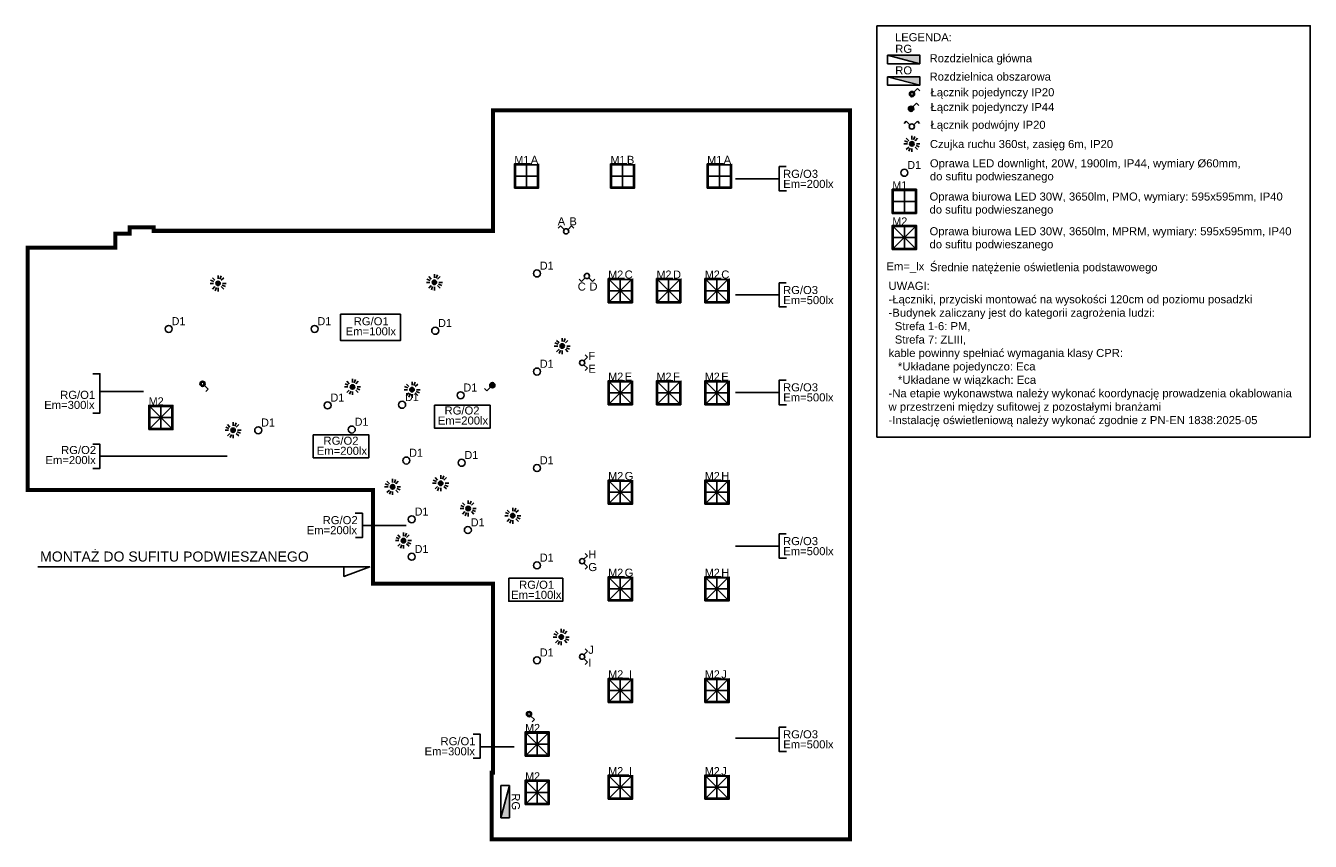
# Model space of a CAD drawing. Header units: millimetres. Extents: x 41440 to 68037, y 19518 to 23361.
# Tile 1 of 5: x 41440 to 44630, y 19886 to 21912. Entities that reach past the tile are written whole.
import ezdxf
from ezdxf.enums import TextEntityAlignment as Align

# ---------------------------------------------------------------- set-up
doc = ezdxf.new("R2010")
doc.units = ezdxf.units.MM
doc.header["$MEASUREMENT"] = 0
doc.linetypes.add('DASHED', pattern=[0.75, 0.5, -0.25])
for name, color, linetype in [('! PT Legenda', 7, 'Continuous'), ('! PT Opisy Legenda 2', 7, 'Continuous'), ('! PT Oświetlenie', 1, 'Continuous'), ('! PT Oświetlenie Adresy', 1, 'Continuous'), ('! PT Rozdzielnice', 5, 'Continuous'), ('_BDLUX_oprawy', 1, 'Continuous'), ('_HSA_ZAKRES_OPRACOWANIA', 213, 'Continuous')]:
    doc.layers.add(name, color=color, linetype=linetype)
doc.styles.add('ARIAL', font='arial.ttf')

# ---------------------------------------------------------------- blocks, each defined once
blk = doc.blocks.new('Łącznik pojedyńczy IP20')
for p, q in [((46.8, 46.8), (136.8, 136.8)), ((136.8, 136.8), (194.4, 79.2))]:
    blk.add_line(p, q)
for radius in [64.8, 39.8]:
    blk.add_circle((0, 0), radius)
blk = doc.blocks.new('Czujka obecności (ruchu) 360')
blk.add_hatch(color=256).paths.add_polyline_path([(55, 0, 1), (-55, 0, 1)])
for points in [[(-112, 0), (-199, 0)], [(-104, 43), (-184, 76)], [(-141, 141), (-79, 79)], [(0, 112), (0, 199)], [(43, 104), (76, 184)], [(79, 79), (141, 141)], [(112, 0), (199, 0)], [(-79, -79), (-141, -141)], [(-43, -104), (-76, -184)], [(0, -112), (0, -199)], [(79, -79), (141, -141)], [(104, -43), (184, -76)]]:
    blk.add_lwpolyline(points)
blk.add_circle((0, 0), 55.3)
blk = doc.blocks.new('Łącznik pojedyczy IP44')
blk.add_hatch(color=256).paths.add_polyline_path([(39.8, 0, 1), (-39.8, 0, 1)])
for p, q in [((46.8, 46.8), (136.8, 136.8)), ((136.8, 136.8), (194.4, 79.2))]:
    blk.add_line(p, q)
for radius in [64.8, 39.8]:
    blk.add_circle((0, 0), radius)
blk = doc.blocks.new('Łącznik podwójny IP20')
for p, q in [((-136.8, 136.8), (-194.4, 79.2)), ((-46.8, 46.8), (-136.8, 136.8)), ((46.8, 46.8), (136.8, 136.8)), ((136.8, 136.8), (194.4, 79.2))]:
    blk.add_line(p, q)
blk.add_circle((0, 0), 64.8)
blk = doc.blocks.new('Rozdzielnica m')
blk.add_hatch(color=256).paths.add_polyline_path([(40, 21.2), (-40, 21.2), (40, 0)])
blk.add_lwpolyline([(40, 0), (-40, 21.2)])
blk.add_lwpolyline([(-40, 21.2), (40, 21.2), (40, 0), (-40, 0)], close=True)
at = {"color": 7}
blk.add_attdef('NAZWA', (10.4, 31.2), '', height=20, dxfattribs=at)
blk = doc.blocks.new('BDlux_D1')
at = {"layer": '_BDLUX_oprawy'}
blk.add_circle((0, 0), 8.7, dxfattribs=at)
at = {"layer": '_BDLUX_oprawy', "color": 7, "lineweight": 30, "insert": (7.2, 29.3), "char_height": 20, "attachment_point": 1}
blk.add_mtext_dynamic_manual_height_columns('D1', width=105.372, gutter_width=1, heights=[-20.1], dxfattribs=at)
blk = doc.blocks.new('BDlux_M1')
at = {"layer": '_BDLUX_oprawy'}
for p, q in [((-27.5, 0), (27.5, 0)), ((0, 27.5), (0, -27.5))]:
    blk.add_line(p, q, dxfattribs=at)
for points in [[(-30, -30), (30, -30), (30, 30), (-30, 30)], [(-27.5, -27.5), (27.5, -27.5), (27.5, 27.5), (-27.5, 27.5)]]:
    blk.add_lwpolyline(points, close=True, dxfattribs=at)
at = {"layer": '_BDLUX_oprawy', "color": 7, "lineweight": 30, "insert": (-30, 50), "char_height": 20, "attachment_point": 1}
blk.add_mtext_dynamic_manual_height_columns('M1', width=105.372, gutter_width=1, heights=[-20.1], dxfattribs=at)
blk = doc.blocks.new('BDlux_M2')
at = {"layer": '_BDLUX_oprawy'}
for p, q in [((-27.5, 27.5), (27.5, -27.5)), ((27.5, 27.5), (-27.5, -27.5)), ((-27.5, 0), (27.5, 0)), ((0, 27.5), (0, -27.5))]:
    blk.add_line(p, q, dxfattribs=at)
for points in [[(-30, -30), (30, -30), (30, 30), (-30, 30)], [(-27.5, -27.5), (27.5, -27.5), (27.5, 27.5), (-27.5, 27.5)]]:
    blk.add_lwpolyline(points, close=True, dxfattribs=at)
at = {"layer": '_BDLUX_oprawy', "color": 7, "lineweight": 30, "insert": (-30, 50), "char_height": 20, "attachment_point": 1}
blk.add_mtext_dynamic_manual_height_columns('M2', width=105.372, gutter_width=1, heights=[-20.1], dxfattribs=at)

msp = doc.modelspace()

# ---------------------------------------------------------------- linework, layer by layer
at = {"layer": '! PT Opisy Legenda 2'}
msp.add_lwpolyline([(43553.5, 21912), (44630.1, 21912), (44630.1, 20890.2), (43553.5, 20890.2)], close=True, dxfattribs=at)
for points in [[(41623.7, 21003.7), (41732.4, 21003.7)], [(41469.5, 20567.9), (42294, 20567.9), (42229.7, 20544.1), (42229.7, 20567.9)]]:
    msp.add_lwpolyline(points)

# ---------------------------------------------------------------- block references
at = {"layer": '! PT Oświetlenie', "xscale": 0.1, "yscale": 0.1, "zscale": 0.1}
for name, p in [('Łącznik pojedyńczy IP20', (43640.8, 21742.2, 14580.3)), ('Łącznik pojedyczy IP44', (43638.5, 21705.7, -857.7)), ('Łącznik podwójny IP20', (43640.4, 21661.4, -857.7)), ('Czujka obecności (ruchu) 360', (43640.5, 21618.5, 29160.7)), ('Łącznik podwójny IP20', (42781.8, 21401.2)), ('Czujka obecności (ruchu) 360', (41917.3, 21272)), ('Czujka obecności (ruchu) 360', (42454.6, 21274.6)), ('Czujka obecności (ruchu) 360', (42772.1, 21116.4)), ('Czujka obecności (ruchu) 360', (42251.2, 21014.9)), ('Czujka obecności (ruchu) 360', (42399.1, 21008)), ('Czujka obecności (ruchu) 360', (41954.6, 20907.3)), ('Czujka obecności (ruchu) 360', (42350.8, 20766.7)), ('Czujka obecności (ruchu) 360', (42470.2, 20775.5)), ('Czujka obecności (ruchu) 360', (42538.5, 20713)), ('Czujka obecności (ruchu) 360', (42649.2, 20695.1)), ('Czujka obecności (ruchu) 360', (42377.7, 20633.1)), ('Czujka obecności (ruchu) 360', (42769.7, 20393.8))]:
    msp.add_blockref(name, p, dxfattribs=at)
for name, p, rotation in [('Łącznik podwójny IP20', (42833.4, 21290.3), 180), ('Łącznik podwójny IP20', (42821.4, 21074.8), 270), ('Łącznik pojedyńczy IP20', (41878.7, 21022.7), 270), ('Łącznik pojedyczy IP44', (42598.6, 21019.1), 180), ('Łącznik podwójny IP20', (42821.4, 20582.1), 270), ('Łącznik podwójny IP20', (42821.4, 20344.9), 270), ('Łącznik pojedyńczy IP20', (42689.6, 20202.3), 270)]:
    msp.add_blockref(name, p, dxfattribs=dict(at, rotation=rotation))
at = {"layer": '! PT Rozdzielnice'}
ref = msp.add_blockref('Rozdzielnica m', (43620, 21817.6, -7719), dxfattribs=at)
ref.add_attrib('NAZWA', 'RG', dxfattribs={"layer": '0', "color": 7, "height": 20, "style": 'ARIAL'}).set_placement((43620.1, 21844.6, -7719), align=Align.CENTER)
ref = msp.add_blockref('Rozdzielnica m', (43620, 21764.1, -7719), dxfattribs=at)
ref.add_attrib('NAZWA', 'RO', dxfattribs={"layer": '0', "color": 7, "height": 20, "style": 'ARIAL'}).set_placement((43620.1, 21791.1, -7719), align=Align.CENTER)
ref = msp.add_blockref('Rozdzielnica m', (42619.9, 19984.9), dxfattribs=dict(at, rotation=270))
ref.add_attrib('NAZWA', 'RG', dxfattribs={"layer": '0', "color": 7, "height": 20, "rotation": 270, "style": 'ARIAL'}).set_placement((42646.9, 19984.7), align=Align.CENTER)
at = {"layer": '_BDLUX_oprawy'}
for name, p in [('BDlux_M1', (42683.2, 21538.6)), ('BDlux_M1', (42922, 21538.6)), ('BDlux_M1', (43162.3, 21538.6)), ('BDlux_D1', (43621.9, 21546.7)), ('BDlux_M1', (43621.9, 21475.6)), ('BDlux_M2', (43621.9, 21385.9)), ('BDlux_D1', (42709.3, 21296.7)), ('BDlux_M2', (42916.4, 21253.9)), ('BDlux_M2', (43036.3, 21253.9)), ('BDlux_M2', (43156.3, 21253.9)), ('BDlux_D1', (41794.8, 21158.9)), ('BDlux_D1', (42157, 21158.9)), ('BDlux_D1', (42456.6, 21154.3)), ('BDlux_D1', (42709.4, 21053.1)), ('BDlux_M2', (42916.4, 21000.4)), ('BDlux_M2', (43036.3, 21000.4)), ('BDlux_M2', (43156.3, 21000.4)), ('BDlux_D1', (42189.4, 20969.1)), ('BDlux_D1', (42374.4, 20970.5)), ('BDlux_D1', (42519.6, 20994.1)), ('BDlux_M2', (41775, 20939.1)), ('BDlux_D1', (42017, 20907.2)), ('BDlux_D1', (42384.9, 20832.1)), ('BDlux_D1', (42522.2, 20826.5)), ('BDlux_D1', (42709.4, 20813.4)), ('BDlux_M2', (42916.4, 20753.6)), ('BDlux_M2', (43156.3, 20753.6)), ('BDlux_D1', (42398.4, 20686.1)), ('BDlux_D1', (42537.7, 20659.3)), ('BDlux_D1', (42398.4, 20593.1)), ('BDlux_D1', (42709.4, 20571.7)), ('BDlux_M2', (42916.4, 20513.4)), ('BDlux_M2', (43156.3, 20513.4)), ('BDlux_D1', (42709.4, 20336.1)), ('BDlux_M2', (42916.4, 20261.1)), ('BDlux_M2', (43156.3, 20261.1)), ('BDlux_M2', (42709.9, 20127.9)), ('BDlux_M2', (42916.4, 20020.7)), ('BDlux_M2', (43156.3, 20020.7)), ('BDlux_M2', (42709.9, 20007.9))]:
    msp.add_blockref(name, p, dxfattribs=at)

# ---------------------------------------------------------------- texts
at = {"layer": '! PT Legenda', "style": 'ARIAL'}
for s, p in [('Łącznik pojedynczy IP20', (43686.9, 21736.7, 14580.3)), ('Łącznik pojedynczy IP44', (43686.9, 21700.1, -857.7)), ('Łącznik podwójny IP20', (43686.9, 21655.9, -857.7)), ('Czujka ruchu 360st, zasięg 6m, IP20', (43685.3, 21608.1, 29160.7))]:
    msp.add_text(s, height=20, dxfattribs=at).set_placement(p)
at = {"layer": '! PT Opisy Legenda 2', "style": 'ARIAL'}
for s, p in [('LEGENDA:', (43598.5, 21873.4, 7719)), ('Rozdzielnica główna', (43684.5, 21821.2, 857.7)), ('Rozdzielnica obszarowa', (43684.5, 21775.6, 857.7)), ('Oprawa LED downlight, 20W, 1900lm, IP44, wymiary Ø60mm,', (43685.3, 21560.2, 23157)), ('do sufitu podwieszanego', (43685.3, 21527.9, 23157)), ('Oprawa biurowa LED 30W, 3650lm, PMO, wymiary: 595x595mm, IP40 ', (43684.4, 21477.7, 23157)), ('do sufitu podwieszanego', (43684.4, 21445.4, 23157)), ('Oprawa biurowa LED 30W, 3650lm, MPRM, wymiary: 595x595mm, IP40 ', (43684.4, 21391.5, 23157)), ('do sufitu podwieszanego', (43684.4, 21359.2, 23157)), ('Średnie natężenie oświetlenia podstawowego', (43685.3, 21302.2, 15438))]:
    msp.add_text(s, height=20, dxfattribs=at).set_placement(p)
at = {"layer": '! PT Opisy Legenda 2', "insert": (43582.6, 21275.9), "char_height": 20, "width": 1010.998, "attachment_point": 1, "style": 'ARIAL'}
msp.add_mtext('UWAGI:\\P-Łączniki, przyciski montować na wysokości 120cm od poziomu posadzki\\P\\pxqj;-Budynek zaliczany jest do kategorii zagrożenia ludzi:\\P  Strefa 1-6: PM,\\P  Strefa 7: ZLIII, \\Pkable powinny spełniać wymagania klasy CPR: \\P   *Układane pojedynczo: Eca\\P   *Układane w wiązkach: Eca\\P\\pq*;-Na etapie wykonawstwa należy wykonać koordynację prowadzenia okablowania w przestrzeni między sufitowej z pozostałymi branżami\\P-Instalację oświetleniową należy wykonać zgodnie z PN-EN 1838:2025-05\\P\\P\\P   ', dxfattribs=at)
at = {"layer": '! PT Oświetlenie Adresy', "char_height": 20, "attachment_point": 1, "style": 'ARIAL', "bg_fill": 3, "box_fill_scale": 1, "bg_fill_color": 256, "bg_fill_true_color": 13158600, "bg_fill_transparency": 0}
for s, insert in [('Em=200lx', (43321, 21529.1, -230.3)), ('Em=500lx', (43321, 21240.5, -230.3)), ('Em=100lx', (42234.3, 21162.9, -230.3)), ('Em=500lx', (43321, 20998.9, -230.3)), ('Em=300lx', (41485.5, 20980.2, -230.3)), ('Em=200lx', (42463.1, 20941.4, -230.3)), ('Em=200lx', (42162.4, 20866.3, -230.3)), ('Em=200lx', (41488.5, 20843.2, -230.3)), ('Em=200lx', (42137.5, 20669.1, -230.3)), ('Em=500lx', (43321, 20617, -230.3)), ('Em=100lx', (42645.1, 20508.6, -230.3)), ('Em=500lx', (43321, 20137.2, -230.3)), ('Em=300lx', (42430.2, 20119.9, -230.3))]:
    msp.add_mtext(s, dxfattribs=dict(at, insert=insert))
at = {"layer": '_HSA_ZAKRES_OPRACOWANIA', "linetype": 'DASHED', "ltscale": 60, "style": 'ARIAL'}
msp.add_text('MONTAŻ DO SUFITU PODWIESZANEGO', height=25, dxfattribs=at).set_placement((41475.3, 20581.2, 31733.7))

# ---------------------------------------------------------------- next in the draw order: linework, layer by layer
for points in [[(42275.8, 20671), (42384.4, 20671)], [(42568.4, 20121.1), (42652.9, 20121.1)]]:
    msp.add_lwpolyline(points)

# ---------------------------------------------------------------- next in the draw order: texts
at = {"layer": '! PT Oświetlenie Adresy', "char_height": 20, "attachment_point": 1, "style": 'ARIAL', "bg_fill": 3, "box_fill_scale": 1, "bg_fill_color": 256, "bg_fill_true_color": 13158600, "bg_fill_transparency": 0}
for s, insert in [('A', (42693.9, 21588.8, -230.3)), ('B', (42932.7, 21588.8, -230.3)), ('A', (43173, 21588.8, -230.3)), ('RG/O3', (43320.5, 21554.1, -230.3)), ('B', (42789.8, 21436.1, -230.3)), ('Em=_lx', (43577.4, 21324.3, 15438)), ('C', (42927.1, 21304, -230.3)), ('C', (43167, 21304, -230.3)), ('D', (42839.5, 21274.2, -230.3)), ('RG/O3', (43320.5, 21265.5, -230.3)), ('RG/O1', (42254.2, 21187.9, -230.3)), ('E', (42836.8, 21070.1, -230.3)), ('RG/O1', (41525.1, 21005.2, -230.3)), ('RG/O3', (43320.5, 21023.9, -230.3)), ('RG/O2', (42479.8, 20966.4, -230.3)), ('RG/O2', (41527.4, 20868.2, -230.3)), ('RG/O2', (42179.2, 20891.3, -230.3)), ('G', (42927.1, 20803.7, -230.3)), ('H', (43167, 20803.7, -230.3)), ('RG/O2', (42177.1, 20694.1, -230.3)), ('RG/O3', (43320.5, 20642, -230.3)), ('G', (42836.8, 20577.5, -230.3)), ('G', (42927.1, 20563.6, -230.3)), ('H', (43167, 20563.6, -230.3)), ('RG/O1', (42665, 20533.6, -230.3)), ('I', (42836.8, 20340.2, -230.3)), ('I', (42937.8, 20311.2, -230.3)), ('J', (43167, 20311.2, -230.3)), ('RG/O1', (42469.8, 20144.9, -230.3)), ('RG/O3', (43320.5, 20162.2, -230.3)), ('I', (42937.8, 20070.8, -230.3)), ('J', (43167, 20070.8, -230.3))]:
    msp.add_mtext(s, dxfattribs=dict(at, insert=insert))

# ---------------------------------------------------------------- next in the draw order: linework, layer by layer
for points in [[(43328.4, 21561.9), (43311.2, 21561.9), (43311.2, 21501.8), (43328.8, 21501.8)], [(43311.2, 21531.7), (43202.6, 21531.7)], [(43328.4, 21273.3), (43311.2, 21273.3), (43311.2, 21213.5), (43328.8, 21213.5)], [(43311.2, 21243.4), (43202.6, 21243.4)], [(41606.6, 20949.9), (41623.7, 20949.9), (41623.7, 21047.6), (41606.2, 21047.6)], [(43328.4, 21031.7), (43311.2, 21031.7), (43311.2, 20970.1), (43328.8, 20970.1)], [(43311.2, 21000.9), (43202.6, 21000.9)], [(41606.6, 20812.4), (41623.7, 20812.4), (41623.7, 20872.6), (41606.2, 20872.6)], [(41623.7, 20842.5), (41939.6, 20842.5)], [(42258.6, 20640.8), (42275.8, 20640.8), (42275.8, 20701.3), (42258.2, 20701.3)], [(43328.4, 20649.8), (43311.2, 20649.8), (43311.2, 20589.4), (43328.8, 20589.4)], [(43311.2, 20619.6), (43202.6, 20619.6)], [(43328.4, 20170), (43311.2, 20170), (43311.2, 20109.3), (43328.8, 20109.3)], [(42551.3, 20093.2), (42568.4, 20093.2), (42568.4, 20152.1), (42550.9, 20152.1)], [(43311.2, 20142.5), (43202.6, 20142.5)]]:
    msp.add_lwpolyline(points)
for points in [[(42221.6, 21195.5), (42370.1, 21195.5), (42370.1, 21129.8), (42221.6, 21129.8)], [(42455.2, 20969.4), (42593, 20969.4), (42593, 20912.4), (42455.2, 20912.4)], [(42153.9, 20896.1), (42291.7, 20896.1), (42291.7, 20839.1), (42153.9, 20839.1)], [(42639.3, 20539.8), (42773.2, 20539.8), (42773.2, 20482.8), (42639.3, 20482.8)]]:
    msp.add_lwpolyline(points, close=True)

# ---------------------------------------------------------------- next in the draw order: block references
at = {"layer": '_BDLUX_oprawy'}
msp.add_blockref('BDlux_D1', (42249.4, 20909.1), dxfattribs=at)
msp.add_blockref('BDlux_D1', (42249.4, 20909.1), dxfattribs=at)

# ---------------------------------------------------------------- next in the draw order: texts
at = {"layer": '! PT Oświetlenie Adresy', "char_height": 20, "attachment_point": 1, "style": 'ARIAL', "bg_fill": 3, "box_fill_scale": 1, "bg_fill_color": 256, "bg_fill_true_color": 13158600, "bg_fill_transparency": 0}
for s, insert in [('A', (42760.8, 21436.1, -230.3)), ('C', (42810.5, 21274.2, -230.3)), ('F', (42836.8, 21102, -230.3)), ('H', (42836.8, 20609.4, -230.3)), ('J', (42836.8, 20372.1, -230.3))]:
    msp.add_mtext(s, dxfattribs=dict(at, insert=insert))

# ---------------------------------------------------------------- next in the draw order: linework, layer by layer
at = {"layer": '_HSA_ZAKRES_OPRACOWANIA', "linetype": 'DASHED', "ltscale": 60, "const_width": 10}
msp.add_lwpolyline([(41444.5, 21360.5), (41662.4, 21360.5), (41662.4, 21395.5), (41697.4, 21395.5), (41697.4, 21411.2), (41757.4, 21411.2), (41757.4, 21402.5), (42599.9, 21402.5), (42599.9, 21701.9), (43486.8, 21701.9), (43486.8, 19891.4), (42596.9, 19891.4), (42596.9, 20057.1), (42599.9, 20057.1), (42599.9, 20526.1), (42302.4, 20526.1), (42302.4, 20759.1), (41444.5, 20759.1), (41444.5, 21360.5)], dxfattribs=at)

# ---------------------------------------------------------------- next in the draw order: texts
at = {"layer": '! PT Oświetlenie Adresy', "char_height": 20, "attachment_point": 1, "style": 'ARIAL', "bg_fill": 3, "box_fill_scale": 1, "bg_fill_color": 256, "bg_fill_true_color": 13158600, "bg_fill_transparency": 0}
for s, insert in [('D', (43047, 21304, -230.3)), ('E', (42927.1, 21050.5, -230.3)), ('F', (43047, 21050.5, -230.3)), ('E', (43167, 21050.5, -230.3))]:
    msp.add_mtext(s, dxfattribs=dict(at, insert=insert))

doc.saveas('drawing.dxf')
